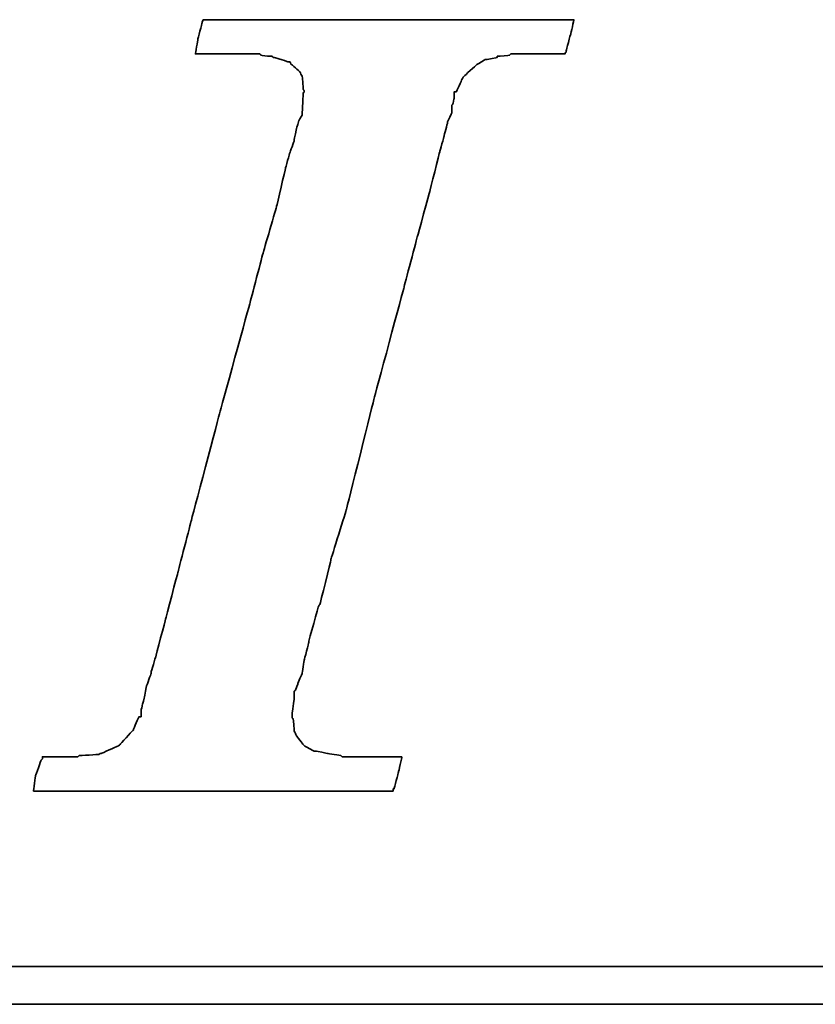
# Model space of a CAD drawing. Header units: millimetres. Extents: x 107 to 588, y -88 to 78.
# Tile 32 of 49: x 458.91 to 463.39, y -36.94 to -31.39. Entities that reach past the tile are written whole.
import ezdxf

# ---------------------------------------------------------------- set-up
doc = ezdxf.new("R2010")
doc.units = ezdxf.units.MM
doc.header["$LTSCALE"] = 0.1
doc.layers.add('DIM', color=4, linetype='CONTINUOUS')
doc.layers.add('layer 1', color=7, linetype='CONTINUOUS')

# ---------------------------------------------------------------- blocks, each defined once
blk = doc.blocks.new('TBI MOTION logo(完整正式版)')
at = {"layer": 'layer 1', "color": 22, "lineweight": 35}
for points, knots in [([(-40.59125, -7.94375), (-40.59125, -7.94375), (-40.97375, -7.94375), (-40.97375, -7.94375), (-40.97375, -7.94375), (-40.97375, -7.94375), (-41.38125, -7.94375), (-41.38125, -7.94375), (-41.38125, -7.94375), (-41.38125, -7.94375), (-41.54875, -7.94375), (-41.54875, -7.94375), (-41.54875, -7.94375), (-41.54875, -7.94375), (-41.59875, -7.94375), (-41.59875, -7.94375), (-41.59875, -7.94375), (-41.59875, -7.94375), (-41.88375, -7.94375), (-41.88375, -7.94375), (-41.88375, -7.94375), (-41.88375, -7.94375), (-41.90875, -7.91875), (-41.90875, -7.91875), (-41.90875, -7.91875), (-41.90875, -7.91875), (-42.19875, -7.87125), (-42.19875, -7.87125), (-42.19875, -7.87125), (-42.19875, -7.87125), (-42.43875, -7.82375), (-42.43875, -7.82375), (-42.43875, -7.82375), (-42.43875, -7.82375), (-42.45875, -7.82375), (-42.45875, -7.82375), (-42.45875, -7.82375), (-42.45875, -7.82375), (-42.48625, -7.82375), (-42.48625, -7.82375), (-42.48625, -7.82375), (-42.48625, -7.82375), (-42.67625, -7.72375), (-42.67625, -7.72375), (-42.67625, -7.72375), (-42.67625, -7.72375), (-42.70125, -7.70375), (-42.70125, -7.70375), (-42.70125, -7.70375), (-42.70125, -7.70375), (-42.72375, -7.67875), (-42.72375, -7.67875), (-42.72375, -7.67875), (-42.72375, -7.67875), (-42.86875, -7.48875), (-42.86875, -7.48875), (-42.86875, -7.48875), (-42.86875, -7.48875), (-42.89375, -7.43875), (-42.89375, -7.43875), (-42.89375, -7.43875), (-42.89375, -7.43875), (-42.91875, -7.38875), (-42.91875, -7.38875), (-42.91875, -7.38875), (-42.91875, -7.38875), (-42.93875, -7.12875), (-42.93875, -7.12875), (-42.93875, -7.12875), (-42.93875, -7.12875), (-42.96375, -7.10375), (-42.96375, -7.10375), (-42.96375, -7.10375), (-42.96375, -7.10375), (-42.96375, -7.05375), (-42.96375, -7.05375), (-42.96375, -7.05375), (-42.96375, -7.05375), (-42.96375, -7.00875), (-42.96375, -7.00875), (-42.96375, -7.00875), (-42.96375, -7.00875), (-42.91875, -6.69625), (-42.91875, -6.69625), (-42.91875, -6.69625), (-42.91875, -6.69625), (-42.91875, -6.62375), (-42.91875, -6.62375), (-42.91875, -6.62375), (-42.91875, -6.62375), (-42.91875, -6.59625), (-42.91875, -6.59625), (-42.91875, -6.59625), (-42.91875, -6.59625), (-42.91875, -6.57375), (-42.91875, -6.57375), (-42.91875, -6.57375), (-42.91875, -6.57375), (-42.91875, -6.52875), (-42.91875, -6.52875), (-42.91875, -6.52875), (-42.91875, -6.52875), (-42.89375, -6.50375), (-42.89375, -6.50375), (-42.89375, -6.50375), (-42.89375, -6.50375), (-42.84375, -6.38375), (-42.84375, -6.38375), (-42.84375, -6.38375), (-42.84375, -6.38375), (-42.84375, -6.35875), (-42.84375, -6.35875), (-42.84375, -6.35875), (-42.84375, -6.35875), (-42.74625, -6.14375), (-42.74625, -6.14375), (-42.74625, -6.14375), (-42.74625, -6.14375), (-42.70125, -5.85375), (-42.70125, -5.85375), (-42.70125, -5.85375), (-42.70125, -5.85375), (-42.60375, -5.47125), (-42.60375, -5.47125), (-42.60375, -5.47125), (-42.60375, -5.47125), (-42.60375, -5.44875), (-42.60375, -5.44875), (-42.60375, -5.44875), (-42.60375, -5.44875), (-42.38875, -4.67875), (-42.38875, -4.67875), (-42.38875, -4.67875), (-42.38875, -4.67875), (-42.36375, -4.65375), (-42.36375, -4.65375), (-42.36375, -4.65375), (-42.36375, -4.65375), (-42.12375, -3.69625), (-42.12375, -3.69625), (-42.12375, -3.69625), (-42.12375, -3.69625), (-42.12375, -3.67374), (-42.12375, -3.67374), (-42.12375, -3.67374), (-42.12375, -3.67374), (-41.78875, -2.59374), (-41.78875, -2.59374), (-41.78875, -2.59374), (-41.78875, -2.59374), (-41.18875, -0.19375), (-41.18875, -0.19375), (-41.18875, -0.19375), (-41.18875, -0.19375), (-40.54375, 2.20624), (-40.54375, 2.20624), (-40.54375, 2.20624), (-40.54375, 2.20624), (-40.25375, 3.30875), (-40.25375, 3.30875), (-40.25375, 3.30875), (-40.25375, 3.30875), (-39.98875, 4.27125), (-39.98875, 4.27125), (-39.98875, 4.27125), (-39.98875, 4.27125), (-39.77375, 5.13125), (-39.77375, 5.13125), (-39.77375, 5.13125), (-39.77375, 5.13125), (-39.67875, 5.47125), (-39.67875, 5.47125), (-39.67875, 5.47125), (-39.67875, 5.47125), (-39.60375, 5.75625), (-39.60375, 5.75625), (-39.60375, 5.75625), (-39.60375, 5.75625), (-39.60375, 5.78125), (-39.60375, 5.78125), (-39.60375, 5.78125), (-39.60375, 5.78125), (-39.50875, 5.97125), (-39.50875, 5.97125), (-39.50875, 5.97125), (-39.50875, 5.97125), (-39.50875, 6.13875), (-39.50875, 6.13875), (-39.50875, 6.13875), (-39.50875, 6.13875), (-39.48625, 6.16625), (-39.48625, 6.16625), (-39.48625, 6.16625), (-39.48625, 6.16625), (-39.46125, 6.28625), (-39.46125, 6.28625), (-39.46125, 6.28625), (-39.46125, 6.28625), (-39.46125, 6.42625), (-39.46125, 6.42625), (-39.46125, 6.42625), (-39.46125, 6.42625), (-39.41375, 6.42625), (-39.41375, 6.42625), (-39.41375, 6.42625), (-39.41375, 6.42625), (-39.29375, 6.69125), (-39.29375, 6.69125), (-39.29375, 6.69125), (-39.29375, 6.69125), (-39.26875, 6.74125), (-39.26875, 6.74125), (-39.26875, 6.74125), (-39.26875, 6.74125), (-39.24375, 6.76625), (-39.24375, 6.76625), (-39.24375, 6.76625), (-39.24375, 6.76625), (-38.98375, 7.00624), (-38.98375, 7.00624), (-38.98375, 7.00624), (-38.98375, 7.00624), (-38.95625, 7.02624), (-38.95625, 7.02624), (-38.95625, 7.02624), (-38.95625, 7.02624), (-38.78875, 7.12624), (-38.78875, 7.12624), (-38.78875, 7.12624), (-38.78875, 7.12624), (-38.76375, 7.12624), (-38.76375, 7.12624), (-38.76375, 7.12624), (-38.76375, 7.12624), (-38.74375, 7.12624), (-38.74375, 7.12624), (-38.74375, 7.12624), (-38.74375, 7.12624), (-38.52875, 7.17125), (-38.52875, 7.17125), (-38.52875, 7.17125), (-38.52875, 7.17125), (-38.52875, 7.19624), (-38.52875, 7.19624), (-38.52875, 7.19624), (-38.52875, 7.19624), (-38.50375, 7.19624), (-38.50375, 7.19624), (-38.50375, 7.19624), (-38.50375, 7.19624), (-38.26125, 7.21875), (-38.26125, 7.21875), (-38.26125, 7.21875), (-38.26125, 7.21875), (-38.23875, 7.24624), (-38.23875, 7.24624), (-38.23875, 7.24624), (-38.23875, 7.24624), (-38.21625, 7.24624), (-38.21625, 7.24624), (-38.21625, 7.24624), (-38.21625, 7.24624), (-38.18875, 7.24624), (-38.18875, 7.24624), (-38.18875, 7.24624), (-38.18875, 7.24624), (-37.90375, 7.24624), (-37.90375, 7.24624), (-37.90375, 7.24624), (-37.90375, 7.24624), (-37.85375, 7.24624), (-37.85375, 7.24624), (-37.85375, 7.24624), (-37.85375, 7.24624), (-37.75875, 7.24624), (-37.75875, 7.24624), (-37.75875, 7.24624), (-37.75875, 7.24624), (-37.42375, 7.24624), (-37.42375, 7.24624), (-37.42375, 7.24624), (-37.42375, 7.24624), (-37.08875, 7.24624), (-37.08875, 7.24624), (-37.08875, 7.24624), (-37.08875, 7.24624), (-37.06375, 7.24624), (-37.06375, 7.24624), (-37.06375, 7.24624), (-37.06375, 7.24624), (-37.06375, 7.26624), (-37.06375, 7.26624), (-37.06375, 7.26624), (-37.06375, 7.26624), (-37.03875, 7.29125), (-37.03875, 7.29125), (-37.03875, 7.29125), (-37.03875, 7.29125), (-37.03875, 7.31625), (-37.03875, 7.31625), (-37.03875, 7.31625), (-37.03875, 7.31625), (-36.94125, 7.67625), (-36.94125, 7.67625), (-36.94125, 7.67625), (-36.94125, 7.67625), (-36.86875, 7.98625), (-36.86875, 7.98625), (-36.86875, 7.98625), (-36.86875, 7.98625), (-36.98875, 7.98625), (-36.98875, 7.98625), (-36.98875, 7.98625), (-36.98875, 7.98625), (-37.42375, 7.98625), (-37.42375, 7.98625), (-37.42375, 7.98625), (-37.42375, 7.98625), (-37.94875, 7.98625), (-37.94875, 7.98625), (-37.94875, 7.98625), (-37.94875, 7.98625), (-38.57375, 7.98625), (-38.57375, 7.98625), (-38.57375, 7.98625), (-38.57375, 7.98625), (-39.29375, 7.98625), (-39.29375, 7.98625), (-39.29375, 7.98625), (-39.29375, 7.98625), (-40.82875, 7.98625), (-40.82875, 7.98625), (-40.82875, 7.98625), (-40.82875, 7.98625), (-42.36375, 7.98625), (-42.36375, 7.98625), (-42.36375, 7.98625), (-42.36375, 7.98625), (-43.08375, 7.98625), (-43.08375, 7.98625), (-43.08375, 7.98625), (-43.08375, 7.98625), (-43.70875, 7.98625), (-43.70875, 7.98625), (-43.70875, 7.98625), (-43.70875, 7.98625), (-44.23375, 7.98625), (-44.23375, 7.98625), (-44.23375, 7.98625), (-44.23375, 7.98625), (-44.66875, 7.98625), (-44.66875, 7.98625), (-44.66875, 7.98625), (-44.66875, 7.98625), (-44.88375, 7.98625), (-44.88375, 7.98625), (-44.88375, 7.98625), (-44.88375, 7.98625), (-44.90875, 7.94125), (-44.90875, 7.94125), (-44.90875, 7.94125), (-44.90875, 7.94125), (-44.90875, 7.91625), (-44.90875, 7.91625), (-44.90875, 7.91625), (-44.90875, 7.91625), (-45.00375, 7.55625), (-45.00375, 7.55625), (-45.00375, 7.55625), (-45.00375, 7.55625), (-45.05375, 7.24624), (-45.05375, 7.24624), (-45.05375, 7.24624), (-45.05375, 7.24624), (-44.61875, 7.24624), (-44.61875, 7.24624), (-44.61875, 7.24624), (-44.61875, 7.24624), (-44.11375, 7.24624), (-44.11375, 7.24624), (-44.11375, 7.24624), (-44.11375, 7.24624), (-43.99375, 7.24624), (-43.99375, 7.24624), (-43.99375, 7.24624), (-43.99375, 7.24624), (-43.94625, 7.24624), (-43.94625, 7.24624), (-43.94625, 7.24624), (-43.94625, 7.24624), (-43.92374, 7.24624), (-43.92374, 7.24624), (-43.92374, 7.24624), (-43.92374, 7.24624), (-43.65875, 7.24624), (-43.65875, 7.24624), (-43.65875, 7.24624), (-43.65875, 7.24624), (-43.63875, 7.21875), (-43.63875, 7.21875), (-43.63875, 7.21875), (-43.63875, 7.21875), (-43.46875, 7.19624), (-43.46875, 7.19624), (-43.46875, 7.19624), (-43.46875, 7.19624), (-43.39875, 7.19624), (-43.39875, 7.19624), (-43.39875, 7.19624), (-43.39875, 7.19624), (-43.37125, 7.17125), (-43.37125, 7.17125), (-43.37125, 7.17125), (-43.37125, 7.17125), (-43.34875, 7.17125), (-43.34875, 7.17125), (-43.34875, 7.17125), (-43.34875, 7.17125), (-43.20375, 7.12624), (-43.20375, 7.12624), (-43.20375, 7.12624), (-43.20375, 7.12624), (-43.05875, 7.07624), (-43.05875, 7.07624), (-43.05875, 7.07624), (-43.05875, 7.07624), (-43.01375, 7.07624), (-43.01375, 7.07624), (-43.01375, 7.07624), (-43.01375, 7.07624), (-42.98875, 7.02624), (-42.98875, 7.02624), (-42.98875, 7.02624), (-42.98875, 7.02624), (-42.79875, 6.86125), (-42.79875, 6.86125), (-42.79875, 6.86125), (-42.79875, 6.86125), (-42.77375, 6.81125), (-42.77375, 6.81125), (-42.77375, 6.81125), (-42.77375, 6.81125), (-42.74625, 6.76625), (-42.74625, 6.76625), (-42.74625, 6.76625), (-42.74625, 6.76625), (-42.72375, 6.47625), (-42.72375, 6.47625), (-42.72375, 6.47625), (-42.72375, 6.47625), (-42.70125, 6.45124), (-42.70125, 6.45124), (-42.70125, 6.45124), (-42.70125, 6.45124), (-42.70125, 6.42625), (-42.70125, 6.42625), (-42.70125, 6.42625), (-42.70125, 6.42625), (-42.72375, 6.40625), (-42.72375, 6.40625), (-42.72375, 6.40625), (-42.72375, 6.40625), (-42.74625, 5.97125), (-42.74625, 5.97125), (-42.74625, 5.97125), (-42.74625, 5.97125), (-42.74625, 5.94625), (-42.74625, 5.94625), (-42.74625, 5.94625), (-42.74625, 5.94625), (-42.74625, 5.92625), (-42.74625, 5.92625), (-42.74625, 5.92625), (-42.74625, 5.92625), (-42.77375, 5.87625), (-42.77375, 5.87625), (-42.77375, 5.87625), (-42.77375, 5.87625), (-42.81875, 5.80625), (-42.81875, 5.80625), (-42.81875, 5.80625), (-42.81875, 5.80625), (-42.86875, 5.63625), (-42.86875, 5.63625), (-42.86875, 5.63625), (-42.86875, 5.63625), (-42.91875, 5.39625), (-42.91875, 5.39625), (-42.91875, 5.39625), (-42.91875, 5.39625), (-42.91875, 5.37124), (-42.91875, 5.37124), (-42.91875, 5.37124), (-42.91875, 5.37124), (-43.01375, 5.10874), (-43.01375, 5.10874), (-43.01375, 5.10874), (-43.01375, 5.10874), (-43.10875, 4.77124), (-43.10875, 4.77124), (-43.10875, 4.77124), (-43.10875, 4.77124), (-43.29875, 3.95625), (-43.29875, 3.95625), (-43.29875, 3.95625), (-43.29875, 3.95625), (-43.58875, 2.95125), (-43.58875, 2.95125), (-43.58875, 2.95125), (-43.58875, 2.95125), (-43.87375, 1.87125), (-43.87375, 1.87125), (-43.87375, 1.87125), (-43.87375, 1.87125), (-44.52625, -0.50374), (-44.52625, -0.50374), (-44.52625, -0.50374), (-44.52625, -0.50374), (-45.14875, -2.85375), (-45.14875, -2.85375), (-45.14875, -2.85375), (-45.14875, -2.85375), (-45.43375, -3.95875), (-45.43375, -3.95875), (-45.43375, -3.95875), (-45.43375, -3.95875), (-45.69875, -4.96875), (-45.69875, -4.96875), (-45.69875, -4.96875), (-45.69875, -4.96875), (-45.91375, -5.78375), (-45.91375, -5.78375), (-45.91375, -5.78375), (-45.91375, -5.78375), (-46.01375, -6.11875), (-46.01375, -6.11875), (-46.01375, -6.11875), (-46.01375, -6.11875), (-46.01375, -6.14375), (-46.01375, -6.14375), (-46.01375, -6.14375), (-46.01375, -6.14375), (-46.10875, -6.40875), (-46.10875, -6.40875), (-46.10875, -6.40875), (-46.10875, -6.40875), (-46.15375, -6.64875), (-46.15375, -6.64875), (-46.15375, -6.64875), (-46.15375, -6.64875), (-46.20375, -6.83875), (-46.20375, -6.83875), (-46.20375, -6.83875), (-46.20375, -6.83875), (-46.22875, -6.93375), (-46.22875, -6.93375), (-46.22875, -6.93375), (-46.22875, -6.93375), (-46.22875, -7.07875), (-46.22875, -7.07875), (-46.22875, -7.07875), (-46.22875, -7.07875), (-46.27375, -7.07875), (-46.27375, -7.07875), (-46.27375, -7.07875), (-46.27375, -7.07875), (-46.39375, -7.34375), (-46.39375, -7.34375), (-46.39375, -7.34375), (-46.39375, -7.34375), (-46.39375, -7.36875), (-46.39375, -7.36875), (-46.39375, -7.36875), (-46.39375, -7.36875), (-46.42125, -7.38875), (-46.42125, -7.38875), (-46.42125, -7.38875), (-46.42125, -7.38875), (-46.68375, -7.67875), (-46.68375, -7.67875), (-46.68375, -7.67875), (-46.68375, -7.67875), (-46.70875, -7.70375), (-46.70875, -7.70375), (-46.70875, -7.70375), (-46.70875, -7.70375), (-46.75375, -7.72375), (-46.75375, -7.72375), (-46.75375, -7.72375), (-46.75375, -7.72375), (-47.08875, -7.87125), (-47.08875, -7.87125), (-47.08875, -7.87125), (-47.08875, -7.87125), (-47.11625, -7.87125), (-47.11625, -7.87125), (-47.11625, -7.87125), (-47.11625, -7.87125), (-47.13875, -7.89375), (-47.13875, -7.89375), (-47.13875, -7.89375), (-47.13875, -7.89375), (-47.56875, -7.91875), (-47.56875, -7.91875), (-47.56875, -7.91875), (-47.56875, -7.91875), (-47.59625, -7.94375), (-47.59625, -7.94375), (-47.59625, -7.94375), (-47.59625, -7.94375), (-47.64375, -7.94375), (-47.64375, -7.94375), (-47.64375, -7.94375), (-47.64375, -7.94375), (-47.73625, -7.94375), (-47.73625, -7.94375), (-47.73625, -7.94375), (-47.73625, -7.94375), (-48.07375, -7.94375), (-48.07375, -7.94375), (-48.07375, -7.94375), (-48.07375, -7.94375), (-48.36125, -7.94375), (-48.36125, -7.94375), (-48.36125, -7.94375), (-48.36125, -7.94375), (-48.36125, -7.96625), (-48.36125, -7.96625), (-48.36125, -7.96625), (-48.36125, -7.96625), (-48.36125, -7.99125), (-48.36125, -7.99125), (-48.36125, -7.99125), (-48.36125, -7.99125), (-48.38875, -8.01375), (-48.38875, -8.01375), (-48.38875, -8.01375), (-48.38875, -8.01375), (-48.50875, -8.34875), (-48.50875, -8.34875), (-48.50875, -8.34875), (-48.50875, -8.34875), (-48.55375, -8.68625), (-48.55375, -8.68625), (-48.55375, -8.68625), (-48.55375, -8.68625), (-48.45875, -8.68625), (-48.45875, -8.68625), (-48.45875, -8.68625), (-48.45875, -8.68625), (-48.07375, -8.68625), (-48.07375, -8.68625), (-48.07375, -8.68625), (-48.07375, -8.68625), (-47.52375, -8.68625), (-47.52375, -8.68625), (-47.52375, -8.68625), (-47.52375, -8.68625), (-46.92375, -8.68625), (-46.92375, -8.68625), (-46.92375, -8.68625), (-46.92375, -8.68625), (-46.25375, -8.68625), (-46.25375, -8.68625), (-46.25375, -8.68625), (-46.25375, -8.68625), (-46.20375, -8.68625), (-46.20375, -8.68625), (-46.20375, -8.68625), (-46.20375, -8.68625), (-44.71375, -8.68625), (-44.71375, -8.68625), (-44.71375, -8.68625), (-44.71375, -8.68625), (-43.22875, -8.68625), (-43.22875, -8.68625), (-43.22875, -8.68625), (-43.22875, -8.68625), (-42.55875, -8.68625), (-42.55875, -8.68625), (-42.55875, -8.68625), (-42.55875, -8.68625), (-42.50875, -8.68625), (-42.50875, -8.68625), (-42.50875, -8.68625), (-42.50875, -8.68625), (-41.93375, -8.68625), (-41.93375, -8.68625), (-41.93375, -8.68625), (-41.93375, -8.68625), (-41.38125, -8.68625), (-41.38125, -8.68625), (-41.38125, -8.68625), (-41.38125, -8.68625), (-40.97375, -8.68625), (-40.97375, -8.68625), (-40.97375, -8.68625), (-40.97375, -8.68625), (-40.78125, -8.68625), (-40.78125, -8.68625), (-40.78125, -8.68625), (-40.78125, -8.68625), (-40.78125, -8.63875), (-40.78125, -8.63875), (-40.78125, -8.63875), (-40.78125, -8.63875), (-40.75875, -8.63875), (-40.75875, -8.63875), (-40.75875, -8.63875), (-40.75875, -8.63875), (-40.66375, -8.27875), (-40.66375, -8.27875), (-40.66375, -8.27875), (-40.66375, -8.27875), (-40.59125, -7.94375), (-40.59125, -7.94375)], [0, 0, 0, 0, 0.00558659, 0.00558659, 0.00558659, 0.0055866, 0.01117318, 0.01117318, 0.01117318, 0.01117319, 0.01675978, 0.01675978, 0.01675978, 0.01675979, 0.02234637, 0.02234637, 0.02234637, 0.02234638, 0.02793296, 0.02793296, 0.02793296, 0.02793297, 0.03351955, 0.03351955, 0.03351955, 0.03351956, 0.03910615, 0.03910615, 0.03910615, 0.03910616, 0.04469274, 0.04469274, 0.04469274, 0.04469275, 0.05027933, 0.05027933, 0.05027933, 0.05027934, 0.05586592, 0.05586592, 0.05586592, 0.05586593, 0.06145251, 0.06145251, 0.06145251, 0.06145252, 0.06703911, 0.06703911, 0.06703911, 0.06703912, 0.0726257, 0.0726257, 0.0726257, 0.07262571, 0.07821229, 0.07821229, 0.07821229, 0.0782123, 0.08379888, 0.08379888, 0.08379888, 0.08379889, 0.08938547, 0.08938547, 0.08938547, 0.08938548, 0.09497207, 0.09497207, 0.09497207, 0.09497208, 0.10055866, 0.10055866, 0.10055866, 0.10055867, 0.10614525, 0.10614525, 0.10614525, 0.10614526, 0.11173184, 0.11173184, 0.11173184, 0.11173185, 0.11731844, 0.11731844, 0.11731844, 0.11731845, 0.12290503, 0.12290503, 0.12290503, 0.12290504, 0.12849162, 0.12849162, 0.12849162, 0.12849163, 0.13407821, 0.13407821, 0.13407821, 0.13407822, 0.1396648, 0.1396648, 0.1396648, 0.13966481, 0.1452514, 0.1452514, 0.1452514, 0.14525141, 0.15083799, 0.15083799, 0.15083799, 0.150838, 0.15642458, 0.15642458, 0.15642458, 0.15642459, 0.16201117, 0.16201117, 0.16201117, 0.16201118, 0.16759777, 0.16759777, 0.16759777, 0.16759778, 0.17318436, 0.17318436, 0.17318436, 0.17318437, 0.17877095, 0.17877095, 0.17877095, 0.17877096, 0.18435754, 0.18435754, 0.18435754, 0.18435755, 0.18994413, 0.18994413, 0.18994413, 0.18994414, 0.19553073, 0.19553073, 0.19553073, 0.19553074, 0.20111732, 0.20111732, 0.20111732, 0.20111733, 0.20670391, 0.20670391, 0.20670391, 0.20670392, 0.2122905, 0.2122905, 0.2122905, 0.21229051, 0.21787709, 0.21787709, 0.21787709, 0.2178771, 0.22346369, 0.22346369, 0.22346369, 0.2234637, 0.22905028, 0.22905028, 0.22905028, 0.22905029, 0.23463687, 0.23463687, 0.23463687, 0.23463688, 0.24022346, 0.24022346, 0.24022346, 0.24022347, 0.24581006, 0.24581006, 0.24581006, 0.24581007, 0.25139665, 0.25139665, 0.25139665, 0.25139666, 0.25698324, 0.25698324, 0.25698324, 0.25698325, 0.26256983, 0.26256983, 0.26256983, 0.26256984, 0.26815642, 0.26815642, 0.26815642, 0.26815643, 0.27374302, 0.27374302, 0.27374302, 0.27374303, 0.27932961, 0.27932961, 0.27932961, 0.27932962, 0.2849162, 0.2849162, 0.2849162, 0.28491621, 0.29050279, 0.29050279, 0.29050279, 0.2905028, 0.29608939, 0.29608939, 0.29608939, 0.2960894, 0.30167598, 0.30167598, 0.30167598, 0.30167599, 0.30726257, 0.30726257, 0.30726257, 0.30726258, 0.31284916, 0.31284916, 0.31284916, 0.31284917, 0.31843575, 0.31843575, 0.31843575, 0.31843576, 0.32402235, 0.32402235, 0.32402235, 0.32402236, 0.32960894, 0.32960894, 0.32960894, 0.32960895, 0.33519553, 0.33519553, 0.33519553, 0.33519554, 0.34078212, 0.34078212, 0.34078212, 0.34078213, 0.34636872, 0.34636872, 0.34636872, 0.34636873, 0.35195531, 0.35195531, 0.35195531, 0.35195532, 0.3575419, 0.3575419, 0.3575419, 0.35754191, 0.36312849, 0.36312849, 0.36312849, 0.3631285, 0.36871508, 0.36871508, 0.36871508, 0.36871509, 0.37430168, 0.37430168, 0.37430168, 0.37430169, 0.37988827, 0.37988827, 0.37988827, 0.37988828, 0.38547486, 0.38547486, 0.38547486, 0.38547487, 0.39106145, 0.39106145, 0.39106145, 0.39106146, 0.39664804, 0.39664804, 0.39664804, 0.39664805, 0.40223464, 0.40223464, 0.40223464, 0.40223465, 0.40782123, 0.40782123, 0.40782123, 0.40782124, 0.41340782, 0.41340782, 0.41340782, 0.41340783, 0.41899441, 0.41899441, 0.41899441, 0.41899442, 0.42458101, 0.42458101, 0.42458101, 0.42458102, 0.4301676, 0.4301676, 0.4301676, 0.43016761, 0.43575419, 0.43575419, 0.43575419, 0.4357542, 0.44134078, 0.44134078, 0.44134078, 0.44134079, 0.44692737, 0.44692737, 0.44692737, 0.44692738, 0.45251397, 0.45251397, 0.45251397, 0.45251398, 0.45810056, 0.45810056, 0.45810056, 0.45810057, 0.46368715, 0.46368715, 0.46368715, 0.46368716, 0.46927374, 0.46927374, 0.46927374, 0.46927375, 0.47486034, 0.47486034, 0.47486034, 0.47486035, 0.48044693, 0.48044693, 0.48044693, 0.48044694, 0.48603352, 0.48603352, 0.48603352, 0.48603353, 0.49162011, 0.49162011, 0.49162011, 0.49162012, 0.4972067, 0.4972067, 0.4972067, 0.49720671, 0.5027933, 0.5027933, 0.5027933, 0.50279331, 0.50837989, 0.50837989, 0.50837989, 0.5083799, 0.51396648, 0.51396648, 0.51396648, 0.51396649, 0.51955307, 0.51955307, 0.51955307, 0.51955308, 0.52513966, 0.52513966, 0.52513966, 0.52513967, 0.53072626, 0.53072626, 0.53072626, 0.53072627, 0.53631285, 0.53631285, 0.53631285, 0.53631286, 0.54189944, 0.54189944, 0.54189944, 0.54189945, 0.54748603, 0.54748603, 0.54748603, 0.54748604, 0.55307263, 0.55307263, 0.55307263, 0.55307264, 0.55865922, 0.55865922, 0.55865922, 0.55865923, 0.56424581, 0.56424581, 0.56424581, 0.56424582, 0.5698324, 0.5698324, 0.5698324, 0.56983241, 0.57541899, 0.57541899, 0.57541899, 0.575419, 0.58100559, 0.58100559, 0.58100559, 0.5810056, 0.58659218, 0.58659218, 0.58659218, 0.58659219, 0.59217877, 0.59217877, 0.59217877, 0.59217878, 0.59776536, 0.59776536, 0.59776536, 0.59776537, 0.60335196, 0.60335196, 0.60335196, 0.60335197, 0.60893855, 0.60893855, 0.60893855, 0.60893856, 0.61452514, 0.61452514, 0.61452514, 0.61452515, 0.62011173, 0.62011173, 0.62011173, 0.62011174, 0.62569832, 0.62569832, 0.62569832, 0.62569833, 0.63128492, 0.63128492, 0.63128492, 0.63128493, 0.63687151, 0.63687151, 0.63687151, 0.63687152, 0.6424581, 0.6424581, 0.6424581, 0.64245811, 0.64804469, 0.64804469, 0.64804469, 0.6480447, 0.65363128, 0.65363128, 0.65363128, 0.65363129, 0.65921788, 0.65921788, 0.65921788, 0.65921789, 0.66480447, 0.66480447, 0.66480447, 0.66480448, 0.67039106, 0.67039106, 0.67039106, 0.67039107, 0.67597765, 0.67597765, 0.67597765, 0.67597766, 0.68156425, 0.68156425, 0.68156425, 0.68156426, 0.68715084, 0.68715084, 0.68715084, 0.68715085, 0.69273743, 0.69273743, 0.69273743, 0.69273744, 0.69832402, 0.69832402, 0.69832402, 0.69832403, 0.70391061, 0.70391061, 0.70391061, 0.70391062, 0.70949721, 0.70949721, 0.70949721, 0.70949722, 0.7150838, 0.7150838, 0.7150838, 0.71508381, 0.72067039, 0.72067039, 0.72067039, 0.7206704, 0.72625698, 0.72625698, 0.72625698, 0.72625699, 0.73184358, 0.73184358, 0.73184358, 0.73184359, 0.73743017, 0.73743017, 0.73743017, 0.73743018, 0.74301676, 0.74301676, 0.74301676, 0.74301677, 0.74860335, 0.74860335, 0.74860335, 0.74860336, 0.75418994, 0.75418994, 0.75418994, 0.75418995, 0.75977654, 0.75977654, 0.75977654, 0.75977655, 0.76536313, 0.76536313, 0.76536313, 0.76536314, 0.77094972, 0.77094972, 0.77094972, 0.77094973, 0.77653631, 0.77653631, 0.77653631, 0.77653632, 0.78212291, 0.78212291, 0.78212291, 0.78212292, 0.7877095, 0.7877095, 0.7877095, 0.78770951, 0.79329609, 0.79329609, 0.79329609, 0.7932961, 0.79888268, 0.79888268, 0.79888268, 0.79888269, 0.80446927, 0.80446927, 0.80446927, 0.80446928, 0.81005587, 0.81005587, 0.81005587, 0.81005588, 0.81564246, 0.81564246, 0.81564246, 0.81564247, 0.82122905, 0.82122905, 0.82122905, 0.82122906, 0.82681564, 0.82681564, 0.82681564, 0.82681565, 0.83240223, 0.83240223, 0.83240223, 0.83240224, 0.83798883, 0.83798883, 0.83798883, 0.83798884, 0.84357542, 0.84357542, 0.84357542, 0.84357543, 0.84916201, 0.84916201, 0.84916201, 0.84916202, 0.8547486, 0.8547486, 0.8547486, 0.85474861, 0.8603352, 0.8603352, 0.8603352, 0.86033521, 0.86592179, 0.86592179, 0.86592179, 0.8659218, 0.87150838, 0.87150838, 0.87150838, 0.87150839, 0.87709497, 0.87709497, 0.87709497, 0.87709498, 0.88268156, 0.88268156, 0.88268156, 0.88268157, 0.88826816, 0.88826816, 0.88826816, 0.88826817, 0.89385475, 0.89385475, 0.89385475, 0.89385476, 0.89944134, 0.89944134, 0.89944134, 0.89944135, 0.90502793, 0.90502793, 0.90502793, 0.90502794, 0.91061453, 0.91061453, 0.91061453, 0.91061454, 0.91620112, 0.91620112, 0.91620112, 0.91620113, 0.92178771, 0.92178771, 0.92178771, 0.92178772, 0.9273743, 0.9273743, 0.9273743, 0.92737431, 0.93296089, 0.93296089, 0.93296089, 0.9329609, 0.93854749, 0.93854749, 0.93854749, 0.9385475, 0.94413408, 0.94413408, 0.94413408, 0.94413409, 0.94972067, 0.94972067, 0.94972067, 0.94972068, 0.95530726, 0.95530726, 0.95530726, 0.95530727, 0.96089385, 0.96089385, 0.96089385, 0.96089386, 0.96648045, 0.96648045, 0.96648045, 0.96648046, 0.97206704, 0.97206704, 0.97206704, 0.97206705, 0.97765363, 0.97765363, 0.97765363, 0.97765364, 0.98324022, 0.98324022, 0.98324022, 0.98324023, 0.98882682, 0.98882682, 0.98882682, 0.98882683, 0.99441341, 0.99441341, 0.99441341, 0.99441342, 1, 1, 1, 1]), ([(75.90875, -9.47875), (75.90875, -9.47875), (75.90875, -12.28625), (75.90875, -12.28625), (75.90875, -12.28625), (75.90875, -12.28625), (75.90875, -12.47875), (75.90875, -12.47875), (75.90875, -12.47875), (75.90875, -12.47875), (75.71625, -12.47875), (75.71625, -12.47875), (75.71625, -12.47875), (75.71625, -12.47875), (-88.32875, -12.47875), (-88.32875, -12.47875), (-88.32875, -12.47875), (-88.32875, -12.47875), (-88.32875, -13.29375), (-88.32875, -13.29375), (-88.32875, -13.29375), (-88.32875, -13.29375), (82.89125, -13.29375), (82.89125, -13.29375), (82.89125, -13.29375), (82.89125, -13.29375), (75.90875, -9.47875), (75.90875, -9.47875)], [0, 0, 0, 0, 0.14285714, 0.14285714, 0.14285714, 0.14285715, 0.28571429, 0.28571429, 0.28571429, 0.2857143, 0.42857143, 0.42857143, 0.42857143, 0.42857144, 0.57142857, 0.57142857, 0.57142857, 0.57142858, 0.71428571, 0.71428571, 0.71428571, 0.71428572, 0.85714286, 0.85714286, 0.85714286, 0.85714287, 1, 1, 1, 1])]:
    blk.add_open_spline(points, degree=3, knots=knots, dxfattribs=at)

msp = doc.modelspace()

# ---------------------------------------------------------------- block references
at = {"layer": 'DIM', "color": 0, "xscale": 0.2606204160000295, "yscale": 0.2606204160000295, "zscale": 0.2606204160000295}
msp.add_blockref('TBI MOTION logo(完整正式版)', (471.6408, -33.4751), dxfattribs=at)

doc.saveas('drawing.dxf')
